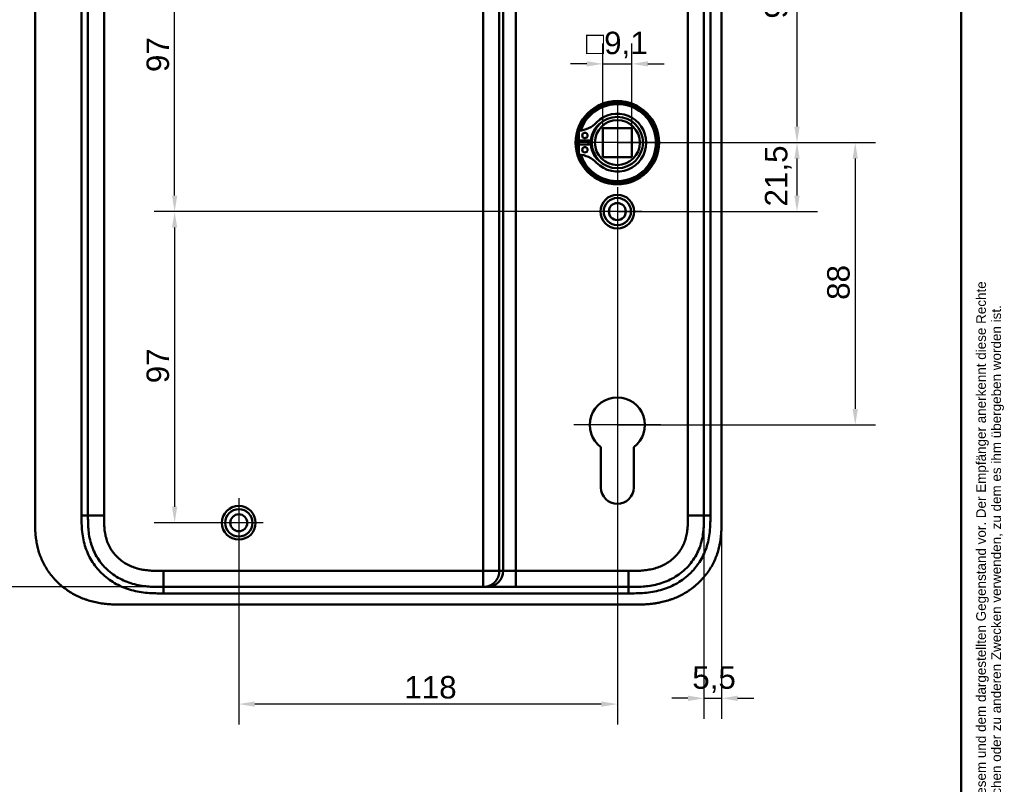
# Model space of a CAD drawing. Header units: millimetres. Extents: x 20 to 833, y 20 to 574.
# Tile 13 of 14: x 526 to 833, y 211 to 449. Entities that reach past the tile are written whole.
import ezdxf
from ezdxf.enums import TextEntityAlignment as Align

# ---------------------------------------------------------------- set-up
doc = ezdxf.new("R2010")
doc.units = ezdxf.units.MM
doc.header["$LTSCALE"] = 2
for name, color, linetype, lineweight in [('Bemaßungen(DIN)', 7, 'Continuous', 25), ('Mittelpunktmarkierung(DIN)', 7, 'Continuous', 25), ('Sichtbare Kanten(DIN)', 7, 'Continuous', 50), ('Sichtbare tangentiale Kanten(DIN)', 7, 'Continuous', 50), ('Skizziergeometrie(DIN)', 7, 'Continuous', 50), ('Symbole(DIN)', 7, 'Continuous', 25)]:
    doc.layers.add(name, color=color, linetype=linetype, lineweight=lineweight)
doc.styles.add('Aktuell-DIN', font='arial.ttf')
doc.styles.add('STANDARD-DIN~0', font='arial.ttf')
doc.styles.add('Textstil10', font='arial.ttf')
doc.styles.add('Textstil41', font='arial.ttf', dxfattribs={"width": 0.8})
doc.styles.add('Textstil83', font='arial.ttf', dxfattribs={"width": 0.8})
doc.dimstyles.new('CAD-LAN', dxfattribs={"dimscale": 2, "dimtxt": 3.5, "dimasz": 2.5, "dimexe": 3.175, "dimexo": 0, "dimgap": 0.8, "dimtad": 1, "dimrnd": 1e-08, "dimtxsty": 'STANDARD-DIN~0', "dimcen": 0.09, "dimdle": 10, "dimclrd": 250, "dimclre": 250, "dimclrt": 250, "dimadec": 0, "dimazin": 2, "dimtfac": 1, "dimtmove": 0, "dimatfit": 3, "dimfxl": 1, "dimtolj": 1, "dimtzin": 0, "dimlwd": 25, "dimlwe": 25, "dimarcsym": 0})

# ---------------------------------------------------------------- blocks, each defined once
blk = doc.blocks.new('Ränder Standardrahmen')
at = {"layer": 'Skizziergeometrie(DIN)', "flags": 128}
blk.add_lwpolyline([(10, 10), (10, 287), (410, 287), (410, 10), (10, 10)], dxfattribs=at)
blk = doc.blocks.new('Schriftfelder Heusser')
at = {"layer": 'Symbole(DIN)', "color": 7, "insert": (293.33, 191.7), "char_height": 1.5, "width": 182.3003, "attachment_point": 1, "rotation": 90, "line_spacing_factor": 0.944221, "style": 'Aktuell-DIN'}
blk.add_mtext('\\fArial|b0|i0;\\H1.5000;Die Schlossfabrik Heusser AG ist Eigentümerin dieses Dokumentes und behält sich alle Rechte an diesem und dem dargestellten Gegenstand vor. Der Empfänger anerkennt diese Rechte\\Pund wird das Dokument nicht ohne schriftliche Ermächtigung der Eigentümerin Dritten zugänglich machen oder zu anderen Zwecken verwenden, zu dem es ihm übergeben worden ist.\\P ', dxfattribs=at)
at = {"layer": 'Symbole(DIN)', "color": 179, "true_color": 0x262659, "style": 'Textstil10'}
blk.add_attdef('ERSTELLUNGSDATUM_001', (217.23, 218.29), '', height=2, dxfattribs=at)
at = {"layer": 'Symbole(DIN)', "color": 179, "true_color": 0x262659}
for tag, height, style, p in [('AUTOR', 2.49, 'Aktuell-DIN', (240.03, 219.26)), ('KONTROLLDATUM', 2, 'Textstil10', (217.42, 215.04)), ('KONTROLLIERT_VON', 2, 'Textstil10', (239.98, 215.05))]:
    blk.add_attdef(tag, text='', height=height, dxfattribs=dict(at, style=style)).set_placement(p, align=Align.MIDDLE_LEFT)
at = {"layer": 'Symbole(DIN)', "color": 7, "style": 'Textstil83', "width": 0.8}
blk.add_attdef('Anfänglicher_Ansichtsmaßstab_001', (281.57, 213.34), '', height=2.3, dxfattribs=at)
at = {"layer": 'Symbole(DIN)', "color": 179, "true_color": 0x262659, "style": 'Textstil10'}
blk.add_attdef('PROJEKT', text='', height=2, dxfattribs=at).set_placement((217.77, 209.72), align=Align.BOTTOM_LEFT)
at = {"layer": 'Symbole(DIN)', "color": 7, "style": 'Textstil41', "width": 0.8}
blk.add_attdef('STATUS', text='', height=5, dxfattribs=at).set_placement((284.53, 195.86), align=Align.MIDDLE_CENTER)
blk = doc.blocks.new('*D8')
at = {"layer": 'Bemaßungen(DIN)', "color": 250, "linetype": 'Continuous', "lineweight": 25, "true_color": 0x3f3f3f, "transparency": 16777216}
for p, q in [((716.26, 506.59), (775.14, 506.59)), ((768.79, 501.59), (768.79, 416.09)), ((712.79, 411.09), (775.14, 411.09))]:
    blk.add_line(p, q, dxfattribs=at)
at = {"layer": 'Bemaßungen(DIN)', "color": 250, "linetype": 'Continuous', "true_color": 0x3f3f3f, "transparency": 16777216}
for points in [[(767.96, 501.59), (769.62, 501.59), (768.79, 506.59)], [(767.96, 416.09), (769.62, 416.09), (768.79, 411.09)]]:
    blk.add_solid(points, dxfattribs=at)
at = {"layer": 'Defpoints', "color": 0, "linetype": 'Continuous', "transparency": 16777216}
for p in [(716.26, 506.59), (712.79, 411.09), (768.79, 411.09)]:
    blk.add_point(p, dxfattribs=at)
at = {"layer": 'Bemaßungen(DIN)', "color": 250, "linetype": 'Continuous', "lineweight": 25, "true_color": 0x3f3f3f, "transparency": 16777216, "insert": (758.78, 449.73), "char_height": 7, "attachment_point": 1, "rotation": 90, "style": 'STANDARD-DIN~0'}
blk.add_mtext('\\A1;95,5', dxfattribs=at)
blk = doc.blocks.new('*D9')
at = {"layer": 'Bemaßungen(DIN)', "color": 250, "linetype": 'Continuous', "lineweight": 25, "true_color": 0x3f3f3f, "transparency": 16777216}
for p, q in [((712.79, 411.09), (775.14, 411.09)), ((768.79, 406.09), (768.79, 394.59)), ((712.79, 389.59), (775.14, 389.59))]:
    blk.add_line(p, q, dxfattribs=at)
at = {"layer": 'Bemaßungen(DIN)', "color": 250, "linetype": 'Continuous', "true_color": 0x3f3f3f, "transparency": 16777216}
for points in [[(767.96, 406.09), (769.62, 406.09), (768.79, 411.09)], [(767.96, 394.59), (769.62, 394.59), (768.79, 389.59)]]:
    blk.add_solid(points, dxfattribs=at)
at = {"layer": 'Defpoints', "color": 0, "linetype": 'Continuous', "transparency": 16777216}
for p in [(712.79, 411.09), (712.79, 389.59), (768.79, 389.59)]:
    blk.add_point(p, dxfattribs=at)
at = {"layer": 'Bemaßungen(DIN)', "color": 250, "linetype": 'Continuous', "lineweight": 25, "true_color": 0x3f3f3f, "transparency": 16777216, "insert": (758.78, 391.17), "char_height": 7, "attachment_point": 1, "rotation": 90, "style": 'STANDARD-DIN~0'}
blk.add_mtext('\\A1;21,5', dxfattribs=at)
blk = doc.blocks.new('*D10')
at = {"layer": 'Bemaßungen(DIN)', "color": 250, "linetype": 'Continuous', "lineweight": 25, "true_color": 0x3f3f3f, "transparency": 16777216}
for p, q in [((712.79, 411.09), (793.29, 411.09)), ((786.94, 406.09), (786.94, 328.09)), ((712.79, 323.09), (793.29, 323.09))]:
    blk.add_line(p, q, dxfattribs=at)
at = {"layer": 'Bemaßungen(DIN)', "color": 250, "linetype": 'Continuous', "true_color": 0x3f3f3f, "transparency": 16777216}
for points in [[(786.11, 406.09), (787.77, 406.09), (786.94, 411.09)], [(786.11, 328.09), (787.77, 328.09), (786.94, 323.09)]]:
    blk.add_solid(points, dxfattribs=at)
at = {"layer": 'Defpoints', "color": 0, "linetype": 'Continuous', "transparency": 16777216}
for p in [(712.79, 411.09), (712.79, 323.09), (786.94, 323.09)]:
    blk.add_point(p, dxfattribs=at)
at = {"layer": 'Bemaßungen(DIN)', "color": 250, "linetype": 'Continuous', "lineweight": 25, "true_color": 0x3f3f3f, "transparency": 16777216, "insert": (778.19, 362.07), "char_height": 7, "attachment_point": 1, "rotation": 90, "style": 'STANDARD-DIN~0'}
blk.add_mtext('\\A1;88', dxfattribs=at)
blk = doc.blocks.new('*D12')
at = {"layer": 'Bemaßungen(DIN)', "color": 250, "linetype": 'Continuous', "lineweight": 25, "true_color": 0x3f3f3f, "transparency": 16777216}
for p, q in [((587.14, 486.59), (568.44, 486.59)), ((574.79, 394.59), (574.79, 481.59)), ((712.79, 389.59), (568.44, 389.59))]:
    blk.add_line(p, q, dxfattribs=at)
at = {"layer": 'Bemaßungen(DIN)', "color": 250, "linetype": 'Continuous', "true_color": 0x3f3f3f, "transparency": 16777216}
for points in [[(573.96, 481.59), (575.62, 481.59), (574.79, 486.59)], [(573.96, 394.59), (575.62, 394.59), (574.79, 389.59)]]:
    blk.add_solid(points, dxfattribs=at)
at = {"layer": 'Defpoints', "color": 0, "linetype": 'Continuous', "transparency": 16777216}
for p in [(574.79, 486.59), (587.14, 486.59), (712.79, 389.59)]:
    blk.add_point(p, dxfattribs=at)
at = {"layer": 'Bemaßungen(DIN)', "color": 250, "linetype": 'Continuous', "lineweight": 25, "true_color": 0x3f3f3f, "transparency": 16777216, "insert": (566.04, 433.08), "char_height": 7, "attachment_point": 1, "rotation": 90, "style": 'STANDARD-DIN~0'}
blk.add_mtext('\\A1;97', dxfattribs=at)
blk = doc.blocks.new('*D13')
at = {"layer": 'Bemaßungen(DIN)', "color": 250, "linetype": 'Continuous', "lineweight": 25, "true_color": 0x3f3f3f, "transparency": 16777216}
for p, q in [((712.79, 389.59), (568.44, 389.59)), ((574.79, 384.59), (574.79, 297.59)), ((594.79, 292.59), (568.44, 292.59))]:
    blk.add_line(p, q, dxfattribs=at)
at = {"layer": 'Bemaßungen(DIN)', "color": 250, "linetype": 'Continuous', "true_color": 0x3f3f3f, "transparency": 16777216}
for points in [[(573.96, 384.59), (575.62, 384.59), (574.79, 389.59)], [(573.96, 297.59), (575.62, 297.59), (574.79, 292.59)]]:
    blk.add_solid(points, dxfattribs=at)
at = {"layer": 'Defpoints', "color": 0, "linetype": 'Continuous', "transparency": 16777216}
for p in [(712.79, 389.59), (574.79, 292.59), (594.79, 292.59)]:
    blk.add_point(p, dxfattribs=at)
at = {"layer": 'Bemaßungen(DIN)', "color": 250, "linetype": 'Continuous', "lineweight": 25, "true_color": 0x3f3f3f, "transparency": 16777216, "insert": (566.04, 336.08), "char_height": 7, "attachment_point": 1, "rotation": 90, "style": 'STANDARD-DIN~0'}
blk.add_mtext('\\A1;97', dxfattribs=at)
blk = doc.blocks.new('*D14')
at = {"layer": 'Bemaßungen(DIN)', "color": 250, "linetype": 'Continuous', "lineweight": 25, "true_color": 0x3f3f3f, "transparency": 16777216}
for p, q in [((712.79, 381.94), (712.79, 229.73)), ((594.79, 284.94), (594.79, 229.73)), ((707.79, 236.08), (599.79, 236.08))]:
    blk.add_line(p, q, dxfattribs=at)
at = {"layer": 'Bemaßungen(DIN)', "color": 250, "linetype": 'Continuous', "true_color": 0x3f3f3f, "transparency": 16777216}
for points in [[(599.79, 236.92), (599.79, 235.25), (594.79, 236.08)], [(707.79, 236.92), (707.79, 235.25), (712.79, 236.08)]]:
    blk.add_solid(points, dxfattribs=at)
at = {"layer": 'Defpoints', "color": 0, "linetype": 'Continuous', "transparency": 16777216}
for p in [(712.79, 381.94), (594.79, 284.94), (594.79, 236.08)]:
    blk.add_point(p, dxfattribs=at)
at = {"layer": 'Bemaßungen(DIN)', "color": 250, "linetype": 'Continuous', "lineweight": 25, "true_color": 0x3f3f3f, "transparency": 16777216, "insert": (646.38, 244.83), "char_height": 7, "attachment_point": 1, "style": 'STANDARD-DIN~0'}
blk.add_mtext('\\A1;118', dxfattribs=at)
blk = doc.blocks.new('*D15')
at = {"layer": 'Bemaßungen(DIN)', "color": 250, "linetype": 'Continuous', "lineweight": 25, "true_color": 0x3f3f3f, "transparency": 16777216}
for p, q in [((739.79, 294.88), (739.79, 231.53)), ((745.29, 293.88), (745.29, 231.53)), ((734.79, 237.88), (729.79, 237.88)), ((739.79, 237.88), (745.29, 237.88)), ((750.29, 237.88), (755.29, 237.88))]:
    blk.add_line(p, q, dxfattribs=at)
at = {"layer": 'Bemaßungen(DIN)', "color": 250, "linetype": 'Continuous', "true_color": 0x3f3f3f, "transparency": 16777216}
for points in [[(734.79, 238.71), (734.79, 237.05), (739.79, 237.88)], [(750.29, 238.71), (750.29, 237.05), (745.29, 237.88)]]:
    blk.add_solid(points, dxfattribs=at)
at = {"layer": 'Defpoints', "color": 0, "linetype": 'Continuous', "transparency": 16777216}
for p in [(739.79, 294.88), (745.29, 293.88), (745.29, 237.88)]:
    blk.add_point(p, dxfattribs=at)
at = {"layer": 'Bemaßungen(DIN)', "color": 250, "linetype": 'Continuous', "lineweight": 25, "true_color": 0x3f3f3f, "transparency": 16777216, "insert": (736.14, 247.86), "char_height": 7, "attachment_point": 1, "style": 'STANDARD-DIN~0'}
blk.add_mtext('\\A1;5,5', dxfattribs=at)
blk = doc.blocks.new('*D17')
at = {"layer": 'Bemaßungen(DIN)', "color": 250, "linetype": 'Continuous', "lineweight": 25, "true_color": 0x3f3f3f, "transparency": 16777216}
for p, q in [((571.33, 506.59), (489.09, 506.59)), ((495.44, 501.59), (495.44, 277.59)), ((571.33, 272.59), (489.09, 272.59))]:
    blk.add_line(p, q, dxfattribs=at)
at = {"layer": 'Bemaßungen(DIN)', "color": 250, "linetype": 'Continuous', "true_color": 0x3f3f3f, "transparency": 16777216}
for points in [[(494.61, 501.59), (496.27, 501.59), (495.44, 506.59)], [(494.61, 277.59), (496.27, 277.59), (495.44, 272.59)]]:
    blk.add_solid(points, dxfattribs=at)
at = {"layer": 'Defpoints', "color": 0, "linetype": 'Continuous', "transparency": 16777216}
for p in [(571.33, 506.59), (495.44, 272.59), (571.33, 272.59)]:
    blk.add_point(p, dxfattribs=at)
at = {"layer": 'Bemaßungen(DIN)', "color": 250, "linetype": 'Continuous', "lineweight": 25, "true_color": 0x3f3f3f, "transparency": 16777216, "insert": (486.69, 381.82), "char_height": 7, "attachment_point": 1, "rotation": 90, "style": 'STANDARD-DIN~0'}
blk.add_mtext('\\A1;234', dxfattribs=at)
blk = doc.blocks.new('*D18')
at = {"layer": 'Bemaßungen(DIN)', "color": 250, "linetype": 'Continuous', "lineweight": 25, "true_color": 0x3f3f3f, "transparency": 16777216}
for p, q in [((708.24, 415.64), (708.24, 441.99)), ((717.34, 415.64), (717.34, 441.99)), ((703.24, 435.64), (698.24, 435.64)), ((708.24, 435.64), (717.34, 435.64)), ((722.34, 435.64), (727.34, 435.64))]:
    blk.add_line(p, q, dxfattribs=at)
at = {"layer": 'Bemaßungen(DIN)', "color": 250, "linetype": 'Continuous', "true_color": 0x3f3f3f, "transparency": 16777216}
for points in [[(703.24, 436.48), (703.24, 434.81), (708.24, 435.64)], [(722.34, 436.48), (722.34, 434.81), (717.34, 435.64)]]:
    blk.add_solid(points, dxfattribs=at)
at = {"layer": 'Defpoints', "color": 0, "linetype": 'Continuous', "transparency": 16777216}
for p in [(717.34, 435.64), (708.24, 415.64), (717.34, 415.64)]:
    blk.add_point(p, dxfattribs=at)
at = {"layer": 'Bemaßungen(DIN)', "color": 250, "linetype": 'Continuous', "lineweight": 25, "true_color": 0x3f3f3f, "transparency": 16777216, "insert": (703.02, 445.66), "char_height": 7, "attachment_point": 1, "style": 'STANDARD-DIN~0'}
blk.add_mtext('\\A1;\\fAIGDT|b0|i0;\\H7.0000;o\\fArial|b0|i0;\\H7.0000;9,1', dxfattribs=at)

msp = doc.modelspace()

# ---------------------------------------------------------------- linework, layer by layer
at = {"layer": 'Mittelpunktmarkierung(DIN)', "linetype": 'Continuous'}
for p, q in [((712.788, 423.094), (712.788, 399.094)), ((724.788, 411.094), (700.788, 411.094)), ((712.788, 397.244), (712.788, 381.944)), ((720.438, 389.594), (705.138, 389.594)), ((712.788, 336.694), (712.788, 313.094)), ((726.388, 323.094), (699.188, 323.094)), ((594.788, 300.244), (594.788, 284.944)), ((602.438, 292.594), (587.138, 292.594))]:
    msp.add_line(p, q, dxfattribs=at)
at = {"layer": 'Sichtbare Kanten(DIN)'}
for p, q in [((531.288, 485.31), (531.288, 293.837)), ((745.288, 293.879), (745.288, 485.31)), ((700.83, 411.711), (700.83, 414.735)), ((708.238, 406.544), (708.238, 415.644)), ((708.238, 415.644), (717.338, 415.644)), ((717.338, 415.644), (717.338, 406.544)), ((704.53, 411.711), (700.83, 411.711)), ((700.83, 410.478), (704.53, 410.478)), ((700.83, 407.454), (700.83, 410.478)), ((717.338, 406.544), (708.238, 406.544)), ((707.688, 303.594), (707.688, 316.169)), ((717.888, 316.17), (717.888, 303.594)), ((671.015, 272.594), (571.327, 272.594)), ((672.192, 272.594), (671.015, 272.594)), ((681.159, 272.594), (672.192, 272.594)), ((716.25, 272.594), (681.159, 272.594)), ((716.262, 272.594), (716.25, 272.594)), ((558.768, 267.094), (717.25, 267.094))]:
    msp.add_line(p, q, dxfattribs=at)
for centre, radius in [((712.788, 411.094), 13), ((712.788, 411.094), 12.5), ((712.788, 411.094), 8), ((712.788, 411.094), 7), ((702.68, 413.326), 0.85), ((702.68, 408.863), 0.85), ((712.788, 389.594), 5.25), ((712.788, 389.594), 4.25), ((712.788, 389.594), 2.65), ((594.788, 292.594), 5.25), ((594.788, 292.594), 4.25), ((594.788, 292.594), 2.65)]:
    msp.add_circle(centre, radius, dxfattribs=at)
for centre, radius, start, end in [((712.788, 411.094), 12, 198.17213, 161.82787), ((712.788, 411.094), 9.017, 224.1409, 135.8591), ((700.09, 423.417), 8.678, 274.96705, 315.8591), ((712.055, 411.094), 7.55, 125.6871, 175.31499), ((712.788, 411.094), 8.2, 153.63056, 206.36944), ((712.788, 411.094), 12, 175.21102, 184.78898), ((712.788, 411.094), 9, 176.0711, 183.9289), ((712.055, 411.094), 7.55, 184.68501, 234.3129), ((700.09, 398.771), 8.678, 44.1409, 85.03295), ((712.788, 323.094), 8.6, 306.37412, 233.63044), ((712.788, 303.594), 5.1, 180, 0)]:
    msp.add_arc(centre, radius, start, end, dxfattribs=at)
for points in [[(547.788, 294.879), (547.789, 389.594), (547.788, 484.31)], [(739.789, 484.31), (739.788, 389.594), (739.789, 294.879)]]:
    msp.add_open_spline(points, degree=2, dxfattribs=at)
for points, knots in [([(571.327, 272.594), (570.343, 272.594), (569.36, 272.595), (568.366, 272.63), (568.017, 272.642), (567.676, 272.657), (567.321, 272.679), (566.57, 272.724), (565.855, 272.79), (565.132, 272.886), (564.372, 272.987), (563.621, 273.119), (562.873, 273.289), (562.093, 273.467), (561.323, 273.685), (560.566, 273.947), (559.789, 274.216), (559.027, 274.532), (558.288, 274.894), (557.539, 275.262), (556.812, 275.678), (556.116, 276.139), (555.415, 276.605), (554.743, 277.12), (554.112, 277.675), (553.954, 277.814), (553.797, 277.957), (553.642, 278.103), (553.178, 278.541), (552.738, 279.002), (552.323, 279.486), (551.77, 280.131), (551.262, 280.817), (550.807, 281.533), (550.353, 282.247), (549.951, 282.993), (549.603, 283.764), (549.282, 284.476), (549.007, 285.208), (548.776, 285.964), (548.76, 286.015), (548.745, 286.064), (548.731, 286.113), (548.504, 286.877), (548.323, 287.662), (548.185, 288.458), (548.054, 289.22), (547.964, 289.975), (547.903, 290.747), (547.846, 291.464), (547.817, 292.14), (547.802, 292.91), (547.788, 293.595), (547.788, 294.237), (547.788, 294.879)], [0.0000001, 0.0000001, 0.0000001, 0.0000001, 0.2950702, 0.2950702, 0.2950702, 0.3985893, 0.3985893, 0.3985893, 0.6181101, 0.6181101, 0.6181101, 0.8486648, 0.8486648, 0.8486648, 1.0894436, 1.0894436, 1.0894436, 1.3368527, 1.3368527, 1.3368527, 1.5877596, 1.5877596, 1.5877596, 1.8409496, 1.8409496, 1.8409496, 1.9045637, 1.9045637, 1.9045637, 2.0957547, 2.0957547, 2.0957547, 2.3511498, 2.3511498, 2.3511498, 2.6054898, 2.6054898, 2.6054898, 2.840499, 2.840499, 2.840499, 2.85612, 2.85612, 2.85612, 3.0996016, 3.0996016, 3.0996016, 3.3323228, 3.3323228, 3.3323228, 3.5487727, 3.5487727, 3.5487727, 3.7412916, 3.7412916, 3.7412916, 3.7412916]), ([(739.789, 294.879), (739.789, 294.251), (739.788, 293.603), (739.776, 292.955), (739.762, 292.233), (739.733, 291.51), (739.678, 290.795), (739.618, 290.017), (739.527, 289.25), (739.397, 288.488), (739.261, 287.696), (739.083, 286.911), (738.849, 286.121), (738.614, 285.328), (738.324, 284.541), (737.979, 283.776), (737.633, 283.007), (737.231, 282.259), (736.776, 281.542), (736.322, 280.827), (735.816, 280.142), (735.261, 279.494), (734.711, 278.852), (734.111, 278.244), (733.475, 277.683), (732.839, 277.122), (732.169, 276.611), (731.47, 276.146), (730.775, 275.684), (730.051, 275.268), (729.298, 274.899), (728.563, 274.538), (727.801, 274.221), (727.018, 273.949), (726.264, 273.688), (725.49, 273.468), (724.706, 273.289), (723.959, 273.119), (723.202, 272.986), (722.439, 272.885), (721.716, 272.79), (720.986, 272.723), (720.255, 272.679), (719.564, 272.637), (718.872, 272.615), (718.186, 272.605), (717.536, 272.594), (716.892, 272.594), (716.262, 272.594)], [0, 0, 0, 0, 0.2003325, 0.2003325, 0.2003325, 0.4234176, 0.4234176, 0.4234176, 0.6661657, 0.6661657, 0.6661657, 0.9187023, 0.9187023, 0.9187023, 1.172126, 1.172126, 1.172126, 1.4268172, 1.4268172, 1.4268172, 1.6807052, 1.6807052, 1.6807052, 1.9319886, 1.9319886, 1.9319886, 2.1833195, 2.1833195, 2.1833195, 2.4328707, 2.4328707, 2.4328707, 2.6767608, 2.6767608, 2.6767608, 2.9119278, 2.9119278, 2.9119278, 3.1363716, 3.1363716, 3.1363716, 3.3491044, 3.3491044, 3.3491044, 3.549929, 3.549929, 3.549929, 3.7401511, 3.7401511, 3.7401511, 3.7401511]), ([(531.288, 293.796), (531.288, 293.256), (531.29, 292.14), (531.325, 290.719), (531.407, 289.258), (531.518, 288.082), (531.726, 286.608), (531.955, 285.429), (532.325, 283.963), (532.693, 282.799), (533.245, 281.365), (533.762, 280.239), (534.501, 278.866), (535.165, 277.799), (536.084, 276.514), (536.888, 275.529), (537.972, 274.358), (538.9, 273.475), (540.129, 272.443), (541.162, 271.678), (542.509, 270.804), (543.627, 270.172), (545.064, 269.468), (546.243, 268.976), (547.741, 268.449), (548.957, 268.098), (550.489, 267.742), (551.721, 267.523), (553.261, 267.32), (554.49, 267.212), (556.018, 267.131), (557.344, 267.099), (558.357, 267.095), (558.768, 267.094)], [-0.99797722, -0.99797722, -0.99797722, -0.99797722, -0.95833335, -0.91666671, -0.89583339, -0.85416674, -0.83333342, -0.79166678, -0.77083345, -0.72916681, -0.70833349, -0.66666684, -0.64583352, -0.60416687, -0.58333355, -0.54166691, -0.52083358, -0.47916694, -0.45833362, -0.41666697, -0.39583365, -0.354167, -0.33333368, -0.29166704, -0.27083371, -0.22916707, -0.20833375, -0.1666671, -0.14583378, -0.10416714, -0.08333381, -0.04166717, -0.01304212, -0.01304212, -0.01304212, -0.01304212]), ([(717.25, 267.094), (717.847, 267.094), (718.898, 267.095), (720.109, 267.12), (721.022, 267.155), (721.632, 267.188), (722.395, 267.242), (723.005, 267.297), (723.769, 267.38), (724.379, 267.46), (725.294, 267.601), (726.206, 267.771), (727.563, 268.084), (728.755, 268.425), (730.223, 268.934), (731.373, 269.407), (732.774, 270.08), (733.864, 270.683), (735.179, 271.516), (736.19, 272.245), (737.397, 273.228), (738.315, 274.072), (739.395, 275.196), (740.204, 276.147), (741.138, 277.397), (741.822, 278.442), (742.593, 279.8), (743.139, 280.925), (743.73, 282.368), (744.131, 283.552), (744.538, 285.055), (744.792, 286.272), (745.004, 287.65), (745.105, 288.569), (745.181, 289.488), (745.219, 290.1), (745.253, 290.863), (745.27, 291.471), (745.283, 292.228), (745.288, 292.981), (745.289, 293.58), (745.288, 293.879)], [-0.99999787, -0.99999787, -0.99999787, -0.99999787, -0.95833168, -0.92708204, -0.9166655, -0.89583241, -0.88541586, -0.86458277, -0.85416622, -0.83333313, -0.82291658, -0.79166695, -0.77083385, -0.72916767, -0.70833458, -0.66666839, -0.6458353, -0.60416912, -0.58333603, -0.54166984, -0.52083675, -0.47917057, -0.45833747, -0.41667129, -0.3958382, -0.35417201, -0.33333892, -0.29167274, -0.27083965, -0.22917346, -0.20834037, -0.16667419, -0.14584109, -0.11459146, -0.10417491, -0.08334182, -0.07292527, -0.05209218, -0.04167563, -0.02084254, -0.00000945, -0.00000945, -0.00000945, -0.00000945])]:
    msp.add_open_spline(points, degree=3, knots=knots, dxfattribs=at)
at = {"layer": 'Sichtbare tangentiale Kanten(DIN)'}
for p, q in [((671.015, 501.594), (671.015, 277.594)), ((675.997, 277.594), (675.997, 501.594)), ((677.174, 501.594), (677.174, 277.594)), ((681.159, 277.594), (681.159, 501.594)), ((545.788, 294.879), (547.788, 294.879)), ((552.788, 294.879), (547.788, 294.879)), ((739.789, 294.879), (734.789, 294.879)), ((739.789, 294.879), (741.788, 294.879)), ((671.015, 277.594), (571.327, 277.594)), ((571.327, 277.594), (571.327, 272.594)), ((671.015, 272.594), (671.015, 277.594)), ((671.015, 277.594), (675.997, 277.594)), ((677.174, 277.594), (675.997, 277.594)), ((681.159, 277.594), (677.174, 277.594)), ((716.262, 277.594), (681.159, 277.594)), ((681.159, 272.594), (681.159, 277.594)), ((716.262, 272.594), (716.262, 277.594)), ((571.327, 272.594), (571.327, 270.595)), ((716.25, 272.594), (716.25, 270.594))]:
    msp.add_line(p, q, dxfattribs=at)
for points, degree in [([(545.788, 294.879), (545.789, 358.022), (545.789, 421.166), (545.789, 484.31)], 3), ([(552.788, 294.879), (552.789, 358.022), (552.789, 421.166), (552.788, 484.31)], 3), ([(734.789, 484.31), (734.789, 421.166), (734.789, 358.022), (734.789, 294.879)], 3), ([(741.789, 484.31), (741.789, 421.166), (741.789, 358.023), (741.788, 294.879)], 3), ([(675.997, 277.594), (675.997, 277.491), (675.992, 277.285), (675.969, 276.98), (675.908, 276.582), (675.784, 276.102), (675.616, 275.642), (675.406, 275.205), (675.156, 274.792), (674.868, 274.406), (674.546, 274.051), (674.192, 273.727), (673.808, 273.439), (673.396, 273.188), (672.96, 272.977), (672.502, 272.808), (672.024, 272.684), (671.627, 272.623), (671.324, 272.599), (671.119, 272.594), (671.015, 272.594)], 5), ([(672.192, 272.594), (674.943, 272.594), (677.174, 274.833), (677.174, 277.594)], 3), ([(716.25, 270.594), (667.943, 270.594), (619.635, 270.594), (571.327, 270.595)], 3)]:
    msp.add_open_spline(points, degree=degree, dxfattribs=at)
for points, knots in [([(571.327, 270.595), (571.11, 270.595), (570.893, 270.595), (570.676, 270.595), (570.475, 270.595), (570.275, 270.596), (570.074, 270.597), (569.974, 270.598), (569.874, 270.599), (569.773, 270.6), (569.479, 270.603), (569.185, 270.607), (568.87, 270.615), (568.863, 270.615), (568.856, 270.615), (568.849, 270.615), (567.965, 270.636), (567.165, 270.675), (566.357, 270.743), (566.343, 270.744), (566.328, 270.746), (566.314, 270.747), (565.492, 270.817), (564.663, 270.919), (563.839, 271.059), (563.832, 271.06), (563.824, 271.062), (563.816, 271.063), (562.988, 271.205), (562.166, 271.385), (561.354, 271.609), (561.347, 271.611), (561.341, 271.612), (561.334, 271.614), (559.695, 272.068), (558.093, 272.705), (556.62, 273.505), (555.14, 274.307), (553.723, 275.312), (552.477, 276.455), (551.241, 277.589), (550.132, 278.897), (549.221, 280.301), (548.312, 281.702), (547.575, 283.237), (547.039, 284.83), (547.038, 284.834), (547.036, 284.838), (547.035, 284.842), (546.767, 285.642), (546.547, 286.463), (546.374, 287.285), (546.372, 287.292), (546.371, 287.298), (546.37, 287.305), (546.197, 288.129), (546.07, 288.969), (545.982, 289.799), (545.98, 289.812), (545.979, 289.826), (545.977, 289.84), (545.892, 290.659), (545.842, 291.476), (545.815, 292.352), (545.815, 292.364), (545.814, 292.377), (545.814, 292.39), (545.789, 293.244), (545.788, 294.061), (545.788, 294.879)], [0, 0, 0, 0, 0.0650777, 0.0650777, 0.0650777, 0.1252827, 0.1252827, 0.1252827, 0.1553853, 0.1553853, 0.1553853, 0.2436568, 0.2436568, 0.2436568, 0.2456929, 0.2456929, 0.2456929, 0.4930009, 0.4930009, 0.4930009, 0.4974115, 0.4974115, 0.4974115, 0.7489081, 0.7489081, 0.7489081, 0.7513214, 0.7513214, 0.7513214, 1.0041321, 1.0041321, 1.0041321, 1.0061267, 1.0061267, 1.0061267, 1.5162149, 1.5162149, 1.5162149, 2.0281718, 2.0281718, 2.0281718, 2.5361223, 2.5361223, 2.5361223, 3.0426859, 3.0426859, 3.0426859, 3.0439753, 3.0439753, 3.0439753, 3.2980943, 3.2980943, 3.2980943, 3.3001636, 3.3001636, 3.3001636, 3.5548437, 3.5548437, 3.5548437, 3.5590862, 3.5590862, 3.5590862, 3.8104505, 3.8104505, 3.8104505, 3.8140929, 3.8140929, 3.8140929, 4.0593758, 4.0593758, 4.0593758, 4.0593758]), ([(571.327, 277.594), (571.086, 277.594), (570.845, 277.594), (570.604, 277.595), (570.53, 277.595), (570.455, 277.595), (570.381, 277.595), (570.306, 277.596), (570.232, 277.596), (570.157, 277.597), (570.009, 277.598), (569.86, 277.599), (569.711, 277.6), (569.636, 277.601), (569.562, 277.602), (569.488, 277.604), (569.334, 277.606), (569.18, 277.609), (569.026, 277.612), (568.949, 277.614), (568.872, 277.616), (568.795, 277.619), (568.718, 277.621), (568.641, 277.623), (568.561, 277.626), (568.248, 277.637), (567.95, 277.65), (567.642, 277.669), (567.635, 277.669), (567.628, 277.67), (567.62, 277.67), (567, 277.708), (566.406, 277.762), (565.809, 277.84), (565.8, 277.841), (565.791, 277.842), (565.782, 277.844), (565.181, 277.923), (564.586, 278.027), (563.996, 278.161), (563.99, 278.162), (563.985, 278.164), (563.98, 278.165), (563.383, 278.301), (562.789, 278.469), (562.211, 278.668), (562.208, 278.67), (562.204, 278.671), (562.201, 278.672), (561.619, 278.874), (561.043, 279.112), (560.488, 279.384), (559.934, 279.656), (559.395, 279.964), (558.881, 280.306), (558.368, 280.646), (557.875, 281.023), (557.414, 281.43), (556.954, 281.835), (556.518, 282.274), (556.12, 282.739), (555.722, 283.204), (555.355, 283.699), (555.027, 284.214), (554.701, 284.727), (554.411, 285.267), (554.161, 285.819), (553.912, 286.371), (553.7, 286.945), (553.527, 287.525), (553.526, 287.529), (553.525, 287.533), (553.524, 287.538), (553.351, 288.117), (553.216, 288.709), (553.113, 289.303), (553.112, 289.312), (553.11, 289.321), (553.109, 289.329), (553.006, 289.927), (552.935, 290.529), (552.886, 291.155), (552.885, 291.163), (552.885, 291.17), (552.884, 291.178), (552.86, 291.489), (552.843, 291.791), (552.829, 292.1), (552.815, 292.417), (552.806, 292.733), (552.8, 293.049), (552.788, 293.66), (552.788, 294.27), (552.788, 294.879)], [0, 0, 0, 0, 0.0722696, 0.0722696, 0.0722696, 0.0946026, 0.0946026, 0.0946026, 0.1169355, 0.1169355, 0.1169355, 0.1616015, 0.1616015, 0.1616015, 0.1839344, 0.1839344, 0.1839344, 0.2301086, 0.2301086, 0.2301086, 0.2531957, 0.2531957, 0.2531957, 0.2762828, 0.2762828, 0.2762828, 0.3665177, 0.3665177, 0.3665177, 0.3686312, 0.3686312, 0.3686312, 0.550067, 0.550067, 0.550067, 0.5527949, 0.5527949, 0.5527949, 0.7354684, 0.7354684, 0.7354684, 0.7370926, 0.7370926, 0.7370926, 0.9217286, 0.9217286, 0.9217286, 0.9228081, 0.9228081, 0.9228081, 1.1089822, 1.1089822, 1.1089822, 1.2946981, 1.2946981, 1.2946981, 1.479922, 1.479922, 1.479922, 1.6644007, 1.6644007, 1.6644007, 1.8485383, 1.8485383, 1.8485383, 2.0316869, 2.0316869, 2.0316869, 2.2147673, 2.2147673, 2.2147673, 2.2161124, 2.2161124, 2.2161124, 2.3988762, 2.3988762, 2.3988762, 2.4015167, 2.4015167, 2.4015167, 2.5852125, 2.5852125, 2.5852125, 2.5873796, 2.5873796, 2.5873796, 2.6788906, 2.6788906, 2.6788906, 2.7730035, 2.7730035, 2.7730035, 2.9555672, 2.9555672, 2.9555672, 2.9555672]), ([(734.789, 294.879), (734.789, 294.638), (734.789, 294.397), (734.788, 294.156), (734.788, 294.009), (734.787, 293.861), (734.786, 293.714), (734.785, 293.64), (734.784, 293.566), (734.784, 293.492), (734.783, 293.419), (734.782, 293.345), (734.781, 293.271), (734.78, 293.197), (734.778, 293.124), (734.777, 293.05), (734.771, 292.738), (734.763, 292.424), (734.748, 292.105), (734.735, 291.793), (734.717, 291.491), (734.693, 291.18), (734.692, 291.173), (734.692, 291.165), (734.691, 291.158), (734.642, 290.532), (734.571, 289.93), (734.469, 289.333), (734.467, 289.324), (734.466, 289.316), (734.464, 289.307), (734.362, 288.713), (734.227, 288.121), (734.055, 287.542), (734.054, 287.538), (734.052, 287.534), (734.051, 287.53), (733.879, 286.95), (733.667, 286.377), (733.418, 285.825), (733.169, 285.272), (732.879, 284.733), (732.554, 284.221), (732.227, 283.706), (731.861, 283.211), (731.465, 282.748), (731.066, 282.283), (730.631, 281.842), (730.171, 281.436), (729.71, 281.029), (729.218, 280.653), (728.706, 280.312), (728.192, 279.97), (727.653, 279.662), (727.1, 279.39), (726.546, 279.118), (725.971, 278.879), (725.389, 278.676), (725.386, 278.675), (725.382, 278.674), (725.379, 278.673), (724.802, 278.473), (724.208, 278.305), (723.612, 278.168), (723.607, 278.167), (723.601, 278.166), (723.596, 278.165), (723.006, 278.03), (722.412, 277.926), (721.811, 277.846), (721.802, 277.845), (721.793, 277.843), (721.784, 277.842), (721.188, 277.763), (720.594, 277.709), (719.974, 277.671), (719.967, 277.671), (719.96, 277.67), (719.953, 277.67), (719.645, 277.651), (719.347, 277.637), (719.043, 277.627), (718.73, 277.616), (718.419, 277.609), (718.108, 277.604), (717.491, 277.594), (716.876, 277.594), (716.262, 277.594)], [25.7770823, 25.7770823, 25.7770823, 25.7770823, 25.849294, 25.849294, 25.849294, 25.8935657, 25.8935657, 25.8935657, 25.9157016, 25.9157016, 25.9157016, 25.9378374, 25.9378374, 25.9378374, 25.9599655, 25.9599655, 25.9599655, 26.0535869, 26.0535869, 26.0535869, 26.1450369, 26.1450369, 26.1450369, 26.1472006, 26.1472006, 26.1472006, 26.3307735, 26.3307735, 26.3307735, 26.3334135, 26.3334135, 26.3334135, 26.51606, 26.51606, 26.51606, 26.517402, 26.517402, 26.517402, 26.7003585, 26.7003585, 26.7003585, 26.8833778, 26.8833778, 26.8833778, 27.0671072, 27.0671072, 27.0671072, 27.2517301, 27.2517301, 27.2517301, 27.4368267, 27.4368267, 27.4368267, 27.6224172, 27.6224172, 27.6224172, 27.808465, 27.808465, 27.808465, 27.8095391, 27.8095391, 27.8095391, 27.994055, 27.994055, 27.994055, 27.9956707, 27.9956707, 27.9956707, 28.1782318, 28.1782318, 28.1782318, 28.1809444, 28.1809444, 28.1809444, 28.3622733, 28.3622733, 28.3622733, 28.3643726, 28.3643726, 28.3643726, 28.4545574, 28.4545574, 28.4545574, 28.5472062, 28.5472062, 28.5472062, 28.7315244, 28.7315244, 28.7315244, 28.7315244]), ([(741.788, 294.879), (741.788, 294.757), (741.788, 294.636), (741.788, 294.413), (741.788, 294.312), (741.788, 294.109), (741.787, 294.008), (741.784, 293.401), (741.778, 292.895), (741.763, 292.39)], [0, 0, 0, 0, 0.036465, 0.036465, 0.06681715, 0.06681715, 0.0971693, 0.0971693, 0.24893004, 0.24893004, 0.24893004, 0.24893004]), ([(741.763, 292.39), (741.736, 291.477), (741.685, 290.659), (741.6, 289.84), (741.598, 289.826), (741.597, 289.813), (741.595, 289.799), (741.507, 288.969), (741.38, 288.129), (741.207, 287.305), (741.206, 287.298), (741.205, 287.292), (741.203, 287.285), (741.031, 286.463), (740.81, 285.642), (740.542, 284.842), (740.541, 284.838), (740.539, 284.834), (740.538, 284.83), (740.002, 283.237), (739.265, 281.702), (738.356, 280.301), (737.799, 279.442), (737.168, 278.618), (736.477, 277.847)], [0.24893, 0.24893, 0.24893, 0.24893, 0.5002953, 0.5002953, 0.5002953, 0.504539, 0.504539, 0.504539, 0.7592278, 0.7592278, 0.7592278, 0.7612971, 0.7612971, 0.7612971, 1.0154228, 1.0154228, 1.0154228, 1.0167125, 1.0167125, 1.0167125, 1.5232738, 1.5232738, 1.5232738, 1.833987, 1.833987, 1.833987, 1.833987]), ([(736.477, 277.847), (736.039, 277.359), (735.577, 276.893), (735.1, 276.455), (733.856, 275.314), (732.438, 274.308), (730.958, 273.505), (729.484, 272.705), (727.882, 272.068), (726.243, 271.614), (726.237, 271.612), (726.23, 271.611), (726.224, 271.609), (725.411, 271.385), (724.589, 271.205), (723.761, 271.063), (723.754, 271.062), (723.746, 271.06), (723.738, 271.059), (722.915, 270.919), (722.086, 270.817), (721.263, 270.747), (721.249, 270.746), (721.234, 270.744), (721.22, 270.743), (720.412, 270.675), (719.613, 270.636), (718.748, 270.615), (718.734, 270.615), (718.721, 270.615), (718.707, 270.614), (717.862, 270.594), (717.056, 270.594), (716.25, 270.594)], [0, 0, 0, 0, 0.1966986, 0.1966986, 0.1966986, 0.7091793, 0.7091793, 0.7091793, 1.2192662, 1.2192662, 1.2192662, 1.2212649, 1.2212649, 1.2212649, 1.4740697, 1.4740697, 1.4740697, 1.4764728, 1.4764728, 1.4764728, 1.7279774, 1.7279774, 1.7279774, 1.7323911, 1.7323911, 1.7323911, 1.9796936, 1.9796936, 1.9796936, 1.9835862, 1.9835862, 1.9835862, 2.2253803, 2.2253803, 2.2253803, 2.2253803])]:
    msp.add_open_spline(points, degree=3, knots=knots, dxfattribs=at)

# ---------------------------------------------------------------- block references
at = {"xscale": 2, "yscale": 2, "zscale": 2}
for name, p in [('Ränder Standardrahmen', (0, 0)), ('Schriftfelder Heusser', (238, -362.833))]:
    msp.add_blockref(name, p, dxfattribs=at)

# ---------------------------------------------------------------- dimensions: what is measured, and where the dimension line sits
at = {"layer": 'Bemaßungen(DIN)', "color": 250, "linetype": 'Continuous', "lineweight": 25, "true_color": 0x3f3f3f}
for base, p1, p2, angle, override, picture, middle in [((495.441, 272.594), (571.327, 506.594), (571.327, 272.594), 90, {"dimgap": 0.8, "dimdec": 2, "dimtol": 0, "dimlim": 0, "dimtp": 0, "dimtm": 0, "dimtdec": 2, "dimtofl": 0, "dimatfit": 1}, '*D17', (495.441, 389.594)), ((768.788, 411.094), (716.262, 506.594), (712.788, 411.094), 90, {"dimgap": 0.8, "dimdec": 2, "dimtol": 0, "dimlim": 0, "dimtp": 0, "dimtm": 0, "dimtdec": 2, "dimtofl": 0, "dimatfit": 1}, '*D8', (768.788, 458.844)), ((574.788, 486.594), (712.788, 389.594), (587.138, 486.594), 90, {"dimgap": 0.8, "dimdec": 2, "dimtol": 0, "dimlim": 0, "dimtp": 0, "dimtm": 0, "dimtdec": 2, "dimtofl": 0, "dimatfit": 1}, '*D12', (574.788, 438.094)), ((768.788, 389.594), (712.788, 411.094), (712.788, 389.594), 90, {"dimgap": 0.8, "dimdec": 2, "dimtol": 0, "dimlim": 0, "dimtp": 0, "dimtm": 0, "dimtdec": 2, "dimtofl": 0, "dimatfit": 1}, '*D9', (768.788, 400.344)), ((786.939, 323.094), (712.788, 411.094), (712.788, 323.094), 90, {"dimgap": 0.8, "dimdec": 2, "dimtol": 0, "dimlim": 0, "dimtp": 0, "dimtm": 0, "dimtdec": 2, "dimtofl": 0, "dimatfit": 1}, '*D10', (786.939, 367.094)), ((574.788, 292.594), (712.788, 389.594), (594.788, 292.594), 90, {"dimgap": 0.8, "dimdec": 2, "dimtol": 0, "dimlim": 0, "dimtp": 0, "dimtm": 0, "dimtdec": 2, "dimtofl": 0, "dimatfit": 1}, '*D13', (574.788, 341.094)), ((594.788, 236.082), (712.788, 381.944), (594.788, 284.944), 180, {"dimgap": 0.8, "dimdec": 2, "dimtol": 0, "dimlim": 0, "dimtp": 0, "dimtm": 0, "dimtdec": 2, "dimtofl": 0, "dimatfit": 1}, '*D14', (653.788, 236.082)), ((745.288, 237.879), (739.789, 294.879), (745.288, 293.879), 180, {"dimgap": 0.8, "dimdec": 2, "dimtol": 0, "dimlim": 0, "dimtp": 0, "dimtm": 0, "dimtdec": 2, "dimtofl": 1, "dimatfit": 1}, '*D15', (742.539, 237.879))]:
    dim = msp.add_linear_dim(base=base, p1=p1, p2=p2, angle=angle, dimstyle='CAD-LAN', override=override, dxfattribs=at)
    dim.commit()
    dim.dimension.update_dxf_attribs({"geometry": picture, "text_midpoint": middle, "dimtype": 160})
dim = msp.add_linear_dim(base=(717.338, 435.644), p1=(708.238, 415.644), p2=(717.338, 415.644), angle=180, text='\\fAIGDT|b0|i0;\\H7.0000;o\\fArial|b0|i0;\\H7.0000;<>', dimstyle='CAD-LAN', override={"dimgap": 0.8, "dimdec": 2, "dimtol": 0, "dimlim": 0, "dimtp": 0, "dimtm": 0, "dimtdec": 2, "dimtofl": 1, "dimatfit": 1}, dxfattribs=at)
dim.commit()
dim.dimension.update_dxf_attribs({"geometry": '*D18', "text_midpoint": (712.788, 435.644), "dimtype": 160})

doc.saveas('drawing.dxf')
